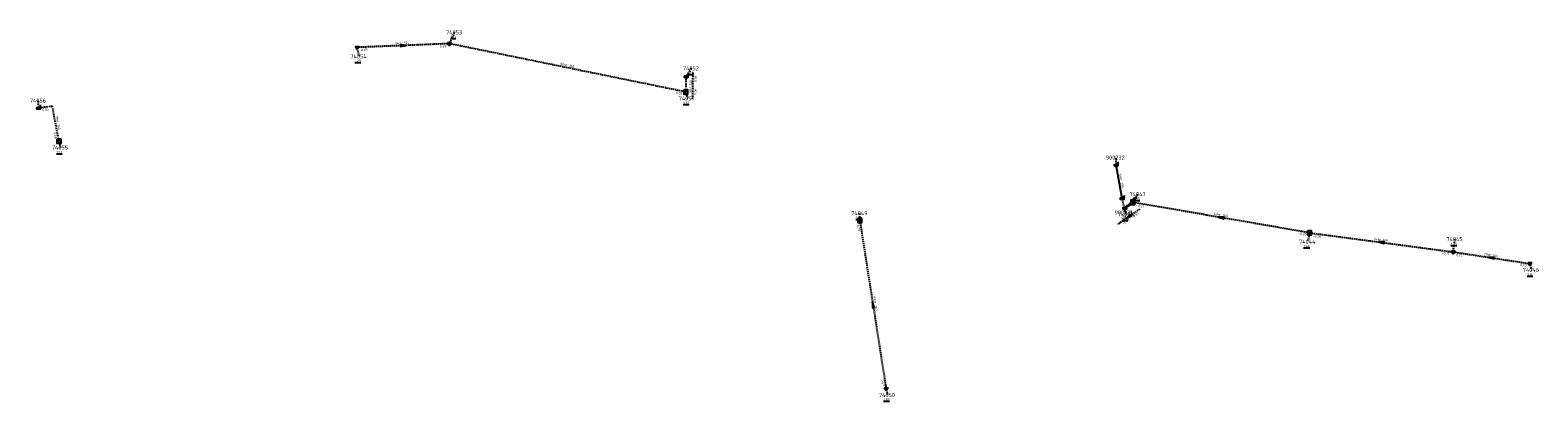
# Model space of a CAD drawing. Extents: x 188323 to 208361, y 565368 to 574910.
# Tile 222 of 256: x 197950 to 198511, y 571856 to 571994. Entities that reach past the tile are written whole.
import ezdxf

# ---------------------------------------------------------------- set-up
doc = ezdxf.new("R2010")
doc.units = 0
for name, pattern in [('BORDER', [1.75, 0.5, -0.25, 0.5, -0.25, 0, -0.25]), ('DASHDOT', [1, 0.5, -0.25, 0, -0.25]), ('DASHED', [0.75, 0.5, -0.25])]:
    doc.linetypes.add(name, pattern=pattern)
doc.layers.get('0').update_dxf_attribs({"linetype": 'CONTINUOUS'})
for name, color, linetype in [('RIO-AFM', 7, 'CONTINUOUS'), ('RIO-BOK', 7, 'CONTINUOUS'), ('RIO-DET', 7, 'CONTINUOUS'), ('RIO-KNP', 7, 'CONTINUOUS'), ('RIO-KNR', 7, 'CONTINUOUS'), ('RIO-LAG', 7, 'CONTINUOUS'), ('RIO-LAG_2B', 7, 'DASHED'), ('RIO-LAG_4', 7, 'BORDER'), ('RIO-LEN', 7, 'CONTINUOUS'), ('RIO-MVD', 1, 'CONTINUOUS'), ('RIO-VRB', 6, 'DASHDOT'), ('RIO-VRH', 7, 'CONTINUOUS')]:
    doc.layers.add(name, color=color, linetype=linetype)
doc.styles.add('RIO-TXT', font='isocp.shx')

# ---------------------------------------------------------------- blocks, each defined once
blk = doc.blocks.new('L_VHR')
blk.add_lwpolyline([(-0.5, 0), (0.5, 0), (-0.5, 0.15), (-0.5, -0.15), (0.5, 0)])
blk = doc.blocks.new('K_RGM')
blk.add_lwpolyline([(-0.6, 0.6), (-0.6, -0.6), (0.6, -0.6), (0.6, 0.6)], close=True)
blk.add_solid([(-0.6, 0.6), (0, 0.6), (-0.6, -0.6), (0, -0.6)])
at = {"style": 'RIO-TXT', "flags": 1}
blk.add_attdef('KNOOPNAAM', (2, 2), '', height=1, dxfattribs=at)
blk = doc.blocks.new('K_IPD')
blk.add_lwpolyline([(-0.496027, 0.307994), (0.503973, 0.307994), (0.003973, -0.558031)], close=True)
blk.add_solid([(-0.496027, 0.307994), (0.503973, 0.307994), (0.003973, -0.558031)])
at = {"style": 'RIO-TXT', "flags": 1}
blk.add_attdef('KNOOPNAAM', (2, 2), '', height=1, dxfattribs=at)
blk = doc.blocks.new('K_OVL')
for points in [[(0.6, 0.6), (-0.6, 0.6), (-0.6, -0.6), (0.6, -0.6)], [(1, 1.25), (0.474823, 0.983111), (0.413034, 1.369554)]]:
    blk.add_lwpolyline(points, close=True)
blk.add_arc((0.81571, 0.439293), 0.83139, 77.193131, 168.854604)
blk.add_solid([(-0.6, 0.6), (0.6, 0.6), (-0.6, -0.6), (0.6, -0.6)])
at = {"style": 'RIO-TXT', "flags": 1}
blk.add_attdef('KNOOPNAAM', (2, 2), '', height=1, dxfattribs=at)
blk = doc.blocks.new('K_UTB')
blk.add_lwpolyline([(0.5, 0.15), (0.5, -0.3), (-0.5, -0.3), (-0.5, 0.15), (-0.45, 0.15), (-0.45, -0.25), (0, -0.25), (0.45, -0.25), (0.45, 0.15)], close=True)
blk.add_lwpolyline([(0.85, 0.6), (0.55, 0.65), (0.614828, 0.459583), (0.850842, 0.598937)])
blk.add_arc((0.85, -0.25), 0.85, 90, 180)
at = {"style": 'RIO-TXT', "flags": 1}
blk.add_attdef('KNOOPNAAM', (2, 2), '', height=1, dxfattribs=at)
blk = doc.blocks.new('1077_06______74047___c274048_')
at = {"layer": 'RIO-LAG_2B'}
blk.add_line((0, 0), (-8.044, -5.635), dxfattribs=at)
at = {"layer": 'RIO-VRH', "xscale": 2, "yscale": 2, "zscale": 2, "rotation": 214.9885}
blk.add_blockref('L_VHR', (-4.022, -2.8175), dxfattribs=at)
at = {"layer": 'RIO-AFM', "style": 'RIO-TXT'}
blk.add_text('r 160', height=0.9, rotation=394.9885, dxfattribs=at).set_placement((-5.1943, -3.0269))
at = {"layer": 'RIO-BOK', "style": 'RIO-TXT'}
for s, p in [('-0.82', (-6.0942, -5.978)), ('-0.81', (-2.5559, -3.4978))]:
    blk.add_text(s, height=0.9, rotation=394.9885, dxfattribs=at).set_placement(p)
at = {"layer": 'RIO-LEN', "style": 'RIO-TXT'}
blk.add_text('4m', height=0.9, rotation=394.9885, dxfattribs=at).set_placement((-6.5208, -3.9567))
blk = doc.blocks.new('1078_06______74051___c174052_')
at = {"layer": 'RIO-LAG_4'}
blk.add_line((0, 0), (0.169, 9.819), dxfattribs=at)
at = {"layer": 'RIO-AFM', "style": 'RIO-TXT'}
blk.add_text('r 160', height=0.9, rotation=89.0033, dxfattribs=at).set_placement((-0.4339, 3.8381))
at = {"layer": 'RIO-BOK', "style": 'RIO-TXT'}
for p in [(1.5077, 6.2347), (1.4239, 1.3754)]:
    blk.add_text('0.06', height=0.9, rotation=89.0033, dxfattribs=at).set_placement(p)
at = {"layer": 'RIO-LEN', "style": 'RIO-TXT'}
blk.add_text('6m', height=0.9, rotation=89.0033, dxfattribs=at).set_placement((-0.4618, 2.2184))

msp = doc.modelspace()

# ---------------------------------------------------------------- linework, layer by layer
at = {"layer": 'RIO-LAG'}
msp.add_line((198356.608, 571931.072), (198354.4, 571943.488), dxfattribs=at)
at = {"layer": 'RIO-LAG_2B'}
for p, q in [((198106.208, 571988.608), (198071.904, 571987.2)), ((198194.304, 571970.624), (198106.208, 571988.608)), ((198360.608, 571929.6), (198357.6, 571927.488)), ((198426.4, 571918.272), (198360.608, 571929.6)), ((198259.008, 571922.816), (198268.8, 571860.288)), ((198426.4, 571918.272), (198479.808, 571911.168)), ((198479.808, 571911.168), (198508.4, 571906.816))]:
    msp.add_line(p, q, dxfattribs=at)
at = {"layer": 'RIO-LAG_4'}
msp.add_line((198194.304, 571970.624), (198194.4, 571976.384), dxfattribs=at)
msp.add_lwpolyline([(197960.992, 571952.32), (197958.496, 571965.312), (197953.344, 571964.672)], dxfattribs=at)
at = {"layer": 'RIO-VRB'}
for p, q in [((198106.2, 571988.6), (198108.2371, 571992.8293)), ((198071.9, 571987.2), (198072.6071, 571983.8868)), ((198194.4, 571976.4), (198196.3764, 571979.4558)), ((198194.3, 571970.6), (198194.8335, 571968.2716)), ((197953.34, 571964.67), (197953.3397, 571967.445)), ((197961, 571952.3), (197961.5335, 571949.9716)), ((198354.4, 571943.47), (198354.3997, 571946.245)), ((198356.61, 571931.09), (198357.6641, 571925.8071)), ((198360.6, 571929.6), (198362.5764, 571932.6558)), ((198259, 571922.8), (198258.9997, 571925.575)), ((198357.6, 571927.5), (198358.1335, 571925.1716)), ((198426.4, 571918.3), (198425.6942, 571914.9866)), ((198479.8, 571911.2), (198480.5071, 571915.9132)), ((198508.4, 571906.8), (198508.9335, 571904.4716)), ((198268.8, 571860.3), (198269.3335, 571857.9716))]:
    msp.add_line(p, q, dxfattribs=at)

# ---------------------------------------------------------------- block references
at = {"layer": 'RIO-DET'}
for name, p in [('1078_06______74051___c174052_', (198196.8, 571968.128)), ('1077_06______74047___c274048_', (198363.104, 571927.104))]:
    msp.add_blockref(name, p, dxfattribs=at)
at = {"layer": 'RIO-KNP', "xscale": 1.25, "yscale": 1.25, "zscale": 1.25}
for name, p in [('K_IPD', (198071.904, 571987.2)), ('K_IPD', (198106.208, 571988.608)), ('K_UTB', (198194.4, 571976.384)), ('K_RGM', (198194.304, 571970.624)), ('K_UTB', (197953.344, 571964.672)), ('K_RGM', (197960.992, 571952.32)), ('K_UTB', (198354.4, 571943.488)), ('K_UTB', (198356.608, 571931.072)), ('K_OVL', (198360.608, 571929.6)), ('K_UTB', (198357.6, 571927.488)), ('K_RGM', (198259.008, 571922.816)), ('K_RGM', (198426.4, 571918.272)), ('K_IPD', (198479.808, 571911.168)), ('K_IPD', (198508.4, 571906.816)), ('K_IPD', (198268.8, 571860.288))]:
    msp.add_blockref(name, p, dxfattribs=at)
at = {"layer": 'RIO-VRH', "xscale": 2, "yscale": 2, "zscale": 2}
for p, rotation in [((198089.05, 571987.9), 362.3371), ((198359.1, 571928.55), 214.9885), ((198393.5, 571923.95), 170.2565), ((198453.1, 571914.75), 532.4272), ((198494.1, 571909), 531.2548), ((198263.9, 571891.55), 458.9196)]:
    msp.add_blockref('L_VHR', p, dxfattribs=dict(at, rotation=rotation))

# ---------------------------------------------------------------- texts
at = {"layer": 'RIO-AFM', "style": 'RIO-TXT'}
for s, rotation, p in [('r 125', 362.3371, (198088.2193, 571988.3769)), ('r 160', 348.4538, (198149.5618, 571980.2795)), ('r 160', 280.8935, (197960.0916, 571959.6909)), ('r 250', 280.1295, (198355.8582, 571938.1665)), ('r 160', 350.2565, (198392.7894, 571924.6003)), ('r 160', 352.4272, (198452.3644, 571915.3689)), ('r 160', 351.2547, (198493.3763, 571909.626)), ('r 160', 278.9196, (198264.2877, 571892.4313))]:
    msp.add_text(s, height=0.9, rotation=rotation, dxfattribs=at).set_placement(p)
at = {"layer": 'RIO-BOK', "style": 'RIO-TXT'}
for s, rotation, p in [('0.45', 362.3371, (198073.3566, 571985.8592)), ('0.33', 362.3371, (198102.6994, 571987.0755)), ('0.03', 348.4538, (198190.5434, 571969.9945)), ('0.06', 366.9603, (197954.8999, 571963.451)), ('0.06', 280.8935, (197958.959, 571955.5323)), ('-0.51', 350.2565, (198361.7436, 571927.984)), ('0.29', 278.9196, (198257.8347, 571921.1995)), ('-0.20', 350.2565, (198422.1293, 571917.6532)), ('-0.20', 352.4272, (198427.604, 571916.7285)), ('-0.17', 352.4272, (198475.5551, 571910.3839)), ('0.17', 351.2547, (198480.9716, 571909.6042)), ('0.29', 351.2547, (198504.6711, 571905.9735)), ('0.67', 278.9196, (198266.9028, 571863.606))]:
    msp.add_text(s, height=0.9, rotation=rotation, dxfattribs=at).set_placement(p)
at = {"layer": 'RIO-KNR', "style": 'RIO-TXT'}
for s, p in [('74053', (198105.0496, 571992.0793)), ('74054', (198069.4196, 571983.1368)), ('74052', (198193.1889, 571978.7058)), ('74056', (197950.1522, 571966.695)), ('74051', (198191.646, 571967.5216)), ('74055', (197958.346, 571949.2216)), ('900232', (198350.5747, 571945.495)), ('74047', (198359.3889, 571931.9058)), ('74049', (198255.8122, 571924.825)), ('900231', (198353.8391, 571925.0571)), ('74048', (198354.946, 571924.4216)), ('74044', (198422.5067, 571914.2366)), ('74045', (198477.3196, 571915.1632)), ('74046', (198505.746, 571903.7216)), ('74050', (198266.146, 571857.2216))]:
    msp.add_text(s, height=1.5, dxfattribs=at).set_placement(p)
at = {"layer": 'RIO-LEN', "style": 'RIO-TXT'}
for s, rotation, p in [('34m', 362.3371, (198086.0612, 571988.2874)), ('90m', 348.4538, (198147.4453, 571980.7105)), ('18m', 280.8935, (197959.6823, 571961.8118)), ('13m', 280.1295, (198355.4772, 571940.2926)), ('67m', 350.2565, (198390.6604, 571924.9645)), ('54m', 352.4272, (198450.2231, 571915.6522)), ('29m', 351.2547, (198491.2412, 571909.9531)), ('63m', 278.9196, (198263.9518, 571894.565))]:
    msp.add_text(s, height=0.9, rotation=rotation, dxfattribs=at).set_placement(p)
at = {"layer": 'RIO-MVD', "style": 'RIO-TXT'}
for s, p in [('%%U1.17', (198106.7071, 571990.6793)), ('%%U1.23', (198071.0771, 571981.7368)), ('%%U1.23', (198194.8464, 571977.3058)), ('%%U1.32', (198193.3035, 571966.1216)), ('%%U1.23', (197960.0035, 571947.8216)), ('%%U1.35', (198361.0464, 571930.5058)), ('%%U1.70', (198257.4697, 571923.425)), ('%%U1.50', (198356.6035, 571923.0216)), ('%%U1.48', (198424.1642, 571912.8366)), ('%%U1.33', (198478.9771, 571913.7632)), ('%%U1.18', (198507.4035, 571902.3216)), ('%%U1.83', (198267.8035, 571855.8216))]:
    msp.add_text(s, height=0.9, dxfattribs=at).set_placement(p)

doc.saveas('drawing.dxf')
